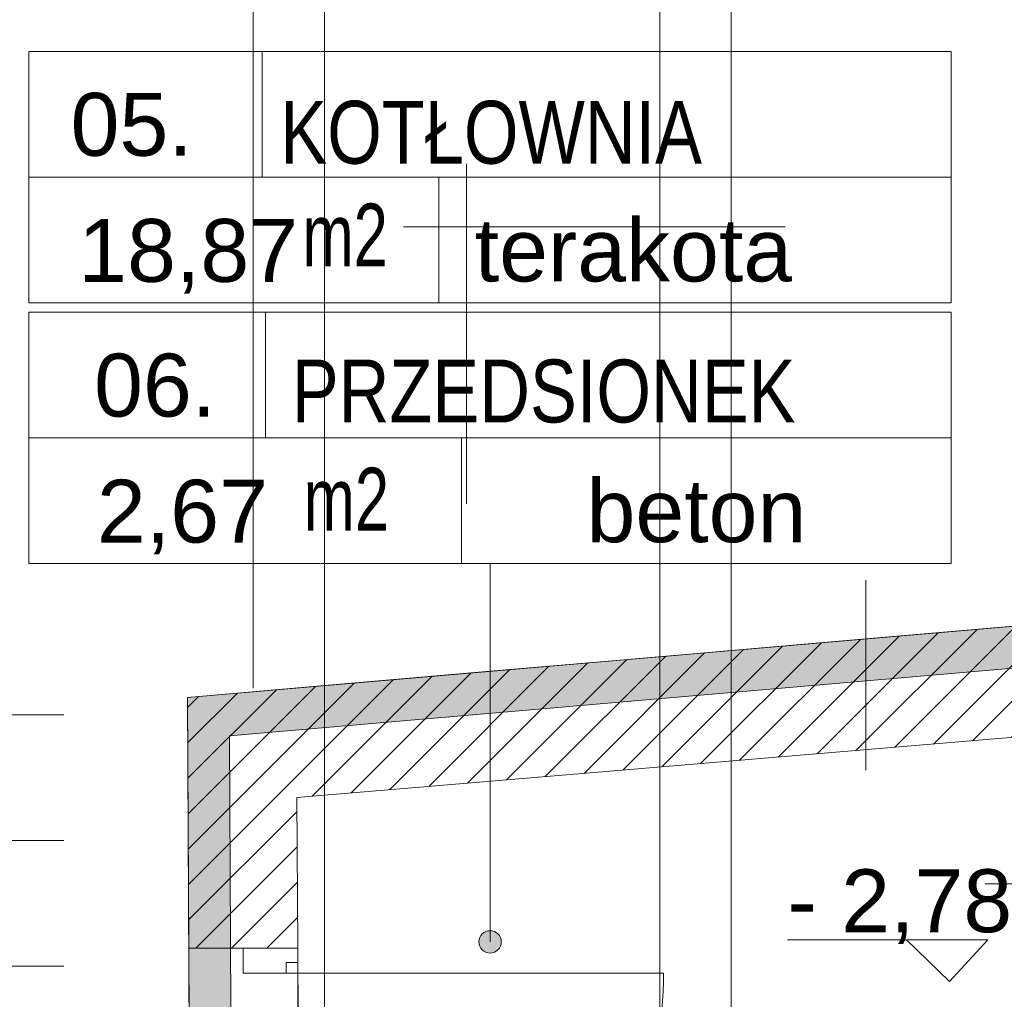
# Model space of a CAD drawing. Header units: millimetres. Extents: x -573548 to 674770, y -184010 to -47794.
# Tile 102 of 181: x 98348 to 100697, y -103727 to -101390. Entities that reach past the tile are written whole.
import ezdxf

# ---------------------------------------------------------------- set-up
doc = ezdxf.new("R2010")
doc.units = ezdxf.units.MM
for name, color, linetype, lineweight in [('A.02 RZUT PIWNICY_is$0$00 ZMIANY_Nr_pióra__2', 8, 'Continuous', 9), ('A.02 RZUT PIWNICY_is$0$00 ZMIANY_Nr_pióra__20', 8, 'Continuous', 9), ('A.02 RZUT PIWNICY_is$0$A-DRZWI_Nr_pióra__9', 8, 'Continuous', 9), ('A.02 RZUT PIWNICY_is$0$A-OPISY-2_Nr_pióra__2', 8, 'Continuous', 9), ('A.02 RZUT PIWNICY_is$0$A-OPISY-3_Nr_pióra__6', 8, 'Continuous', 9), ('A.02 RZUT PIWNICY_is$0$A-WYSOKOSCI_Nr_pióra__7', 8, 'Continuous', 9), ('A.02 RZUT PIWNICY_is$0$DIM MALY_Nr_pióra__8', 8, 'Continuous', 9), ('A.02 RZUT PIWNICY_is$0$DRZWI_Nr_pióra__41', 8, 'Continuous', 9), ('A.02 RZUT PIWNICY_is$0$HATCH_Nr_pióra__18', 8, 'Continuous', 9), ('A.02 RZUT PIWNICY_is$0$Koty_Nr_pióra__1', 8, 'Continuous', 9), ('A.02 RZUT PIWNICY_is$0$Koty_Nr_pióra__61', 8, 'Continuous', 9), ('A.02 RZUT PIWNICY_is$0$Nowe_00 ZMIANY_Nr_pióra__59', 8, 'Continuous', 9), ('A.02 RZUT PIWNICY_is$0$opisy inne_Nr_pióra__25', 8, 'Continuous', 9), ('A.02 RZUT PIWNICY_is$0$POSADZKI_Nr_pióra__1', 8, 'Continuous', 9), ('A.02 RZUT PIWNICY_is$0$strop_cieniej_Nr_pióra__1', 8, 'Continuous', 9), ('A.02 RZUT PIWNICY_is$0$Structural - Bearing_Nr_pióra__21', 8, 'Continuous', 9)]:
    doc.layers.add(name, color=color, linetype=linetype, lineweight=lineweight)
doc.styles.add('A.02 RZUT PIWNICY_is$0$STYL_AUTOMATYCZNY_1', font='arial.ttf')
doc.styles.add('A.02 RZUT PIWNICY_is$0$STYL_AUTOMATYCZNY_4', font='arial.ttf', dxfattribs={"width": 0.8})
doc.styles.add('A.02 RZUT PIWNICY_is$0$STYL_AUTOMATYCZNY_5', font='arial.ttf', dxfattribs={"width": 0.7})

# ---------------------------------------------------------------- blocks, each defined once
blk = doc.blocks.new('A.02 RZUT PIWNICY_is')
at = {"layer": 'A.02 RZUT PIWNICY_is$0$00 ZMIANY_Nr_pióra__20'}
h = blk.add_hatch(color=256, dxfattribs=at)
h.paths.add_polyline_path([(99147, -101078.2), (99142.8, -99708.2), (101537.3, -99708.2), (101537.3, -102916.3), (99419.3, -103098.8), (99427.2, -104725.1), (96537.7, -104725.5), (96536.9, -104548.2), (95637.3, -104548.2), (95637.3, -101078.2)])
h.paths.add_polyline_path([(95737.3, -101178.2), (99247.3, -101178.2), (99243.1, -99808.2), (101437.3, -99808.2), (101437.3, -102824.5), (99318.8, -103007.1), (99326.8, -104625.1), (96637.3, -104625.5), (96636.5, -104448.2), (95737.3, -104448.2)], flags=0)
at = {"layer": 'A.02 RZUT PIWNICY_is$0$A-WYSOKOSCI_Nr_pióra__7'}
blk.add_hatch(color=256, dxfattribs=at).paths.add_polyline_path([(100067.4, -103590.4, 1), (100014, -103590.4, 1)])
at = {"layer": 'A.02 RZUT PIWNICY_is$0$HATCH_Nr_pióra__18'}
h = blk.add_hatch(dxfattribs=at)
h.set_pattern_fill('Common_Brick_0001', color=256, style=0, pattern_type=2)
h.set_pattern_definition([(45, (0, 0), (-42.426407, 42.426407), [])])
h.paths.add_polyline_path([(99318.8, -103007.1), (99321.8, -103605.1), (99581.8, -103605.5), (99580, -103245.7), (99645.5, -103240.2), (100040.7, -103207.1), (100445.5, -103173.2), (100615.5, -103158.9), (100937.3, -103131.9), (101491.1, -103085.5), (101437.3, -102824.5), (100937.3, -102867.6), (100615.5, -102895.4), (100445.5, -102910), (100040.7, -102944.9), (99645.5, -102979)])
at = {"layer": 'A.02 RZUT PIWNICY_is$0$00 ZMIANY_Nr_pióra__2', "flags": 128}
for points in [[(99147, -101078.2), (99142.8, -99708.2), (101537.3, -99708.2), (101537.3, -102916.3), (99419.3, -103098.8), (99427.2, -104725.1), (96537.7, -104725.5), (96536.9, -104548.2), (95637.3, -104548.2), (95637.3, -101078.2)], [(95737.3, -101178.2), (99247.3, -101178.2), (99243.1, -99808.2), (101437.3, -99808.2), (101437.3, -102824.5), (99318.8, -103007.1), (99326.8, -104625.1), (96637.3, -104625.5), (96636.5, -104448.2), (95737.3, -104448.2)]]:
    blk.add_lwpolyline(points, close=True, dxfattribs=at)
at = {"layer": 'A.02 RZUT PIWNICY_is$0$A-DRZWI_Nr_pióra__9'}
blk.add_lwpolyline([(99554.5, -103665.3), (100454.5, -103665.3, -0.414214), (99554.5, -104565.3)], format="xyb", dxfattribs=at)
at = {"layer": 'A.02 RZUT PIWNICY_is$0$A-OPISY-3_Nr_pióra__6'}
for p, q in [((99496.7, -101465.9), (99496.7, -101765.9)), ((98940.7, -101765.9), (101140.6, -101765.9)), ((99918.3, -101765.9), (99918.3, -102065.9)), ((99505.3, -102088), (99505.3, -102388)), ((98940.7, -102388), (101140.6, -102388)), ((99972.3, -102388), (99972.3, -102688))]:
    blk.add_line(p, q, dxfattribs=at)
for points in [[(98940.7, -102065.9), (98940.7, -101465.9), (101140.6, -101465.9), (101140.6, -102065.9)], [(98940.7, -102688), (98940.7, -102088), (101140.6, -102088), (101140.6, -102688)]]:
    blk.add_lwpolyline(points, close=True, dxfattribs=at)
blk.add_lwpolyline([(100040.7, -102688), (100040.7, -103590.4)], dxfattribs=at)
at = {"layer": 'A.02 RZUT PIWNICY_is$0$A-WYSOKOSCI_Nr_pióra__7'}
blk.add_circle((100040.7, -103590.4), 26.7, dxfattribs=at)
at = {"layer": 'A.02 RZUT PIWNICY_is$0$DIM MALY_Nr_pióra__8'}
blk.add_line((100937.3, -102727.3), (100937.3, -103180.9), dxfattribs=at)
at = {"layer": 'A.02 RZUT PIWNICY_is$0$DRZWI_Nr_pióra__41'}
blk.add_lwpolyline([(99581.8, -103605.5), (99581.8, -103639.6), (99554.7, -103639.6), (99554.7, -103665.3), (99451.8, -103665.3), (99451.7, -103605.3)], dxfattribs=at)
at = {"layer": 'A.02 RZUT PIWNICY_is$0$Koty_Nr_pióra__1'}
for points in [[(101222.1, -103451.9), (101699.3, -103451.9), (101608.2, -103551.5), (101506, -103451.9)], [(100750.5, -103585.5), (101227.8, -103585.5), (101136.6, -103685.1), (101034.4, -103585.5)]]:
    blk.add_lwpolyline(points, dxfattribs=at)
at = {"layer": 'A.02 RZUT PIWNICY_is$0$Nowe_00 ZMIANY_Nr_pióra__59', "flags": 128}
blk.add_lwpolyline([(95737.3, -101178.2), (99247.3, -101178.2), (99243.1, -99808.2), (101437.3, -99808.2), (101437.3, -102824.5), (100937.3, -102867.6), (100615.5, -102895.4), (100445.5, -102910), (100040.7, -102944.9), (99645.5, -102979), (99318.8, -103007.1), (99321.8, -103605.1), (99581.8, -103605.5), (99581.8, -104625.1), (99581.6, -104625.5), (96637.3, -104625.5), (96636.5, -104448.2), (95737.3, -104448.2)], close=True, dxfattribs=at)
at = {"layer": 'A.02 RZUT PIWNICY_is$0$opisy inne_Nr_pióra__25'}
for p, q in [((99984.6, -101734.1), (99984.6, -102545.6)), ((100744.4, -101884.1), (99834.6, -101884.1))]:
    blk.add_line(p, q, dxfattribs=at)
at = {"layer": 'A.02 RZUT PIWNICY_is$0$POSADZKI_Nr_pióra__1'}
for p, q in [((97890.8, -103048.4), (99023.6, -103048.4)), ((97890.8, -103348.4), (99023.6, -103348.4)), ((97890.8, -103648.4), (99023.6, -103648.4))]:
    blk.add_line(p, q, dxfattribs=at)
at = {"layer": 'A.02 RZUT PIWNICY_is$0$strop_cieniej_Nr_pióra__1'}
for p, q in [((99475.5, -102985), (99475.5, -99808.2)), ((99645.5, -104625.5), (99645.5, -99808.2)), ((100445.5, -104625.5), (100445.5, -99808.2)), ((100615.5, -104625.5), (100615.5, -99808.2)), ((99321.8, -103605.1), (99326.8, -104625.1)), ((99581.8, -103605.5), (99586.8, -104625.5))]:
    blk.add_line(p, q, dxfattribs=at)
at = {"layer": 'A.02 RZUT PIWNICY_is$0$Structural - Bearing_Nr_pióra__21'}
for p, q in [((99318.8, -103007.1), (101437.3, -102824.5)), ((99321.8, -103605.1), (99318.8, -103007.1)), ((99580, -103245.7), (101491.1, -103085.5)), ((99581.8, -103605.5), (99580, -103245.7)), ((99321.8, -103605.1), (99581.8, -103605.5))]:
    blk.add_line(p, q, dxfattribs=at)
at = {"layer": 'A.02 RZUT PIWNICY_is$0$A-OPISY-2_Nr_pióra__2', "char_height": 150}
for s, insert, attachment_point, style in [('\\A1;{\\pql;\\fArial|b0|i0|c238|p0;\\W0.800000;KOTŁOWNIA}', (99540.4, -101735.9), 7, 'A.02 RZUT PIWNICY_is$0$STYL_AUTOMATYCZNY_4'), ('\\A1;{\\pql;\\fArial|b0|i0|c238|p0;\\W1.000000;05.}', (99040.1, -101717), 7, 'A.02 RZUT PIWNICY_is$0$STYL_AUTOMATYCZNY_1'), ('\\A1;{\\pql;\\fArial|b0|i0|c238|p0;\\W0.700000;m2}', (99593.1, -101829), 1, 'A.02 RZUT PIWNICY_is$0$STYL_AUTOMATYCZNY_5'), ('\\A1;{\\pql;\\fArial|b0|i0|c238|p0;\\W1.000000;terakota}', (100004.2, -102016.9), 7, 'A.02 RZUT PIWNICY_is$0$STYL_AUTOMATYCZNY_1'), ('\\A1;{\\pql;\\fArial|b0|i0|c238|p0;\\W1.000000;18,87}', (99058.4, -102043.6), 7, 'A.02 RZUT PIWNICY_is$0$STYL_AUTOMATYCZNY_1'), ('\\A1;{\\pql;\\fArial|b0|i0|c238|p0;\\W1.000000;06.}', (99096.1, -102339.1), 7, 'A.02 RZUT PIWNICY_is$0$STYL_AUTOMATYCZNY_1'), ('\\A1;{\\pql;\\fArial|b0|i0|c238|p0;\\W0.800000;PRZEDSIONEK}', (99567.8, -102353.3), 7, 'A.02 RZUT PIWNICY_is$0$STYL_AUTOMATYCZNY_4'), ('\\A1;{\\pql;\\fArial|b0|i0|c238|p0;\\W0.700000;m2}', (99596, -102459.1), 1, 'A.02 RZUT PIWNICY_is$0$STYL_AUTOMATYCZNY_5'), ('\\A1;{\\pql;\\fArial|b0|i0|c238|p0;\\W1.000000;beton}', (100270.8, -102639), 7, 'A.02 RZUT PIWNICY_is$0$STYL_AUTOMATYCZNY_1'), ('\\A1;{\\pql;\\fArial|b0|i0|c238|p0;\\W1.000000;2,67}', (99103, -102665.7), 7, 'A.02 RZUT PIWNICY_is$0$STYL_AUTOMATYCZNY_1')]:
    blk.add_mtext(s, dxfattribs=dict(at, insert=insert, attachment_point=attachment_point, style=style))
at = {"layer": 'A.02 RZUT PIWNICY_is$0$Koty_Nr_pióra__61', "insert": (100750.4, -103595.3), "char_height": 150, "attachment_point": 7, "style": 'A.02 RZUT PIWNICY_is$0$STYL_AUTOMATYCZNY_1'}
blk.add_mtext('\\A1;{\\pql;\\fArial|b0|i0|c238|p0;\\W1.000000;- 2,78}', dxfattribs=at)

msp = doc.modelspace()

# ---------------------------------------------------------------- block references
at = {"ltscale": 10}
msp.add_blockref('A.02 RZUT PIWNICY_is', (-570.227, 0), dxfattribs=at)

doc.saveas('drawing.dxf')
